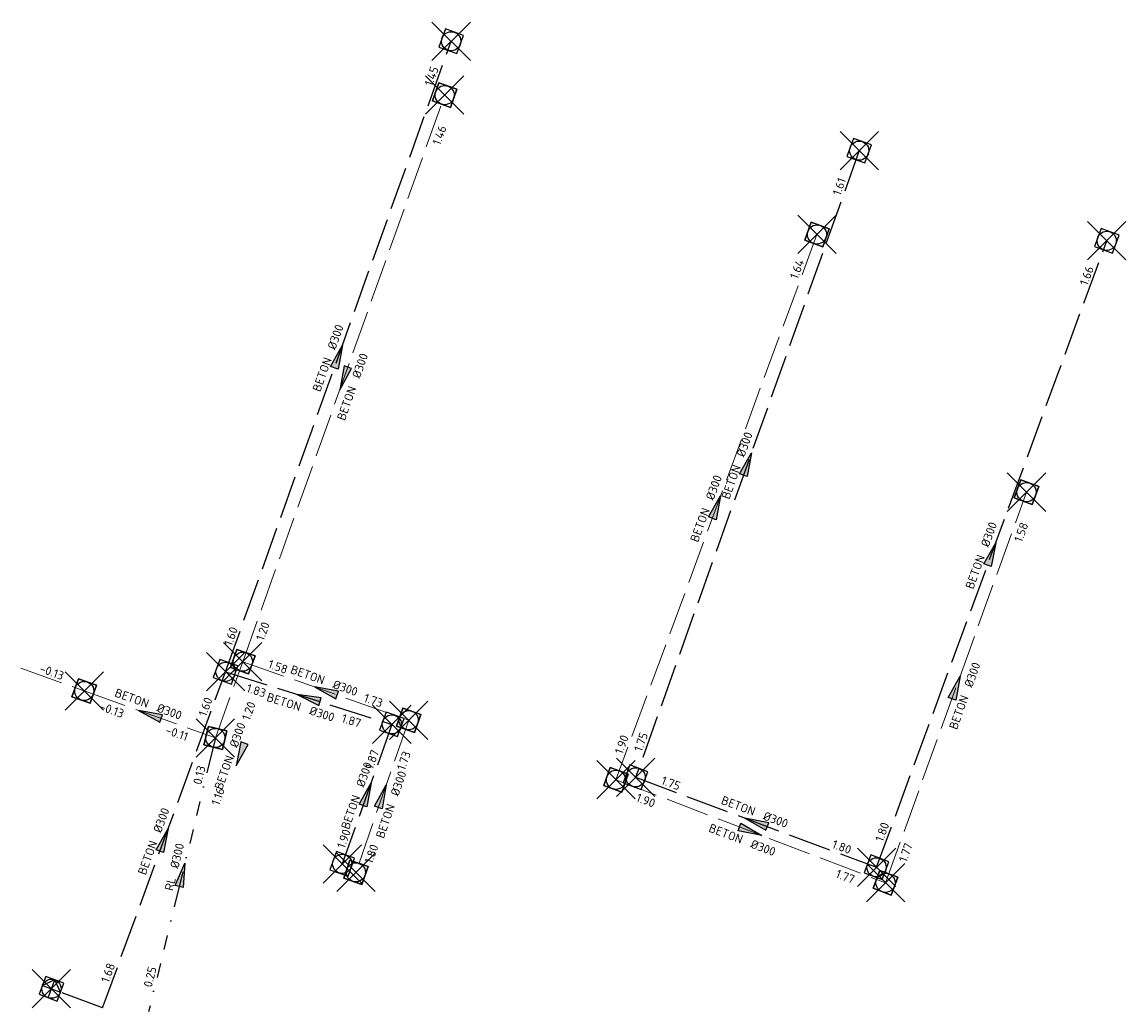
# Model space of a CAD drawing. Header units: metres. Extents: x 157108 to 159104, y 459683 to 461645.
# Tile 18 of 24: x 158677 to 158850, y 460974 to 461129. Entities that reach past the tile are written whole.
import ezdxf
from ezdxf.enums import TextEntityAlignment as Align

# ---------------------------------------------------------------- set-up
doc = ezdxf.new("R2010")
doc.units = ezdxf.units.M
doc.header["$LTSCALE"] = 0.75
doc.header["$PDMODE"] = 3
doc.header["$PDSIZE"] = 3
for name, pattern in [('RI-DWA_BETON-SO', [11.4, 9, -2.4]), ('RI-HWA_BETON-SO', [11.4, 9, -2.4]), ('RI-LINING-SO', [28.5, 7.5, -3, 0, -3, 3, -3, 3, -3, 0, -3])]:
    doc.linetypes.add(name, pattern=pattern)
doc.layers.get('0').update_dxf_attribs({"lineweight": 25})
doc.layers.get('defpoints').update_dxf_attribs({"lineweight": 25})
for name, color, linetype, lineweight in [('B-OI-RI-DWA_RIOOLLEIDING_BETON_300-G', 42, 'RI-DWA_BETON-SO', 18), ('B-OI-RI-DWA_RIOOLPUT_INSPECTIEPUT-S', 42, 'Continuous', 25), ('B-OI-RI-DWA_STROOMRICHTING-S', 42, 'Continuous', 25), ('B-OI-RI-HWA_RIOOLPUT_INSPECTIEPUT-S', 151, 'Continuous', 25), ('B-OI-RI-HWA_STROOMRICHTING-S', 151, 'Continuous', 25)]:
    doc.layers.add(name, color=color, linetype=linetype, lineweight=lineweight)
for name, color, linetype in [('B-OI-RI-DWA_RIOOLLEIDING_RL_300-G', 42, 'RI-LINING-SO'), ('B-OI-RI-HWA_RIOOLLEIDING_BETON_300-G', 151, 'RI-HWA_BETON-SO'), ('B-OI-RI-HWA_RIOOLLEIDING_BETON_400-G', 151, 'RI-HWA_BETON-SO'), ('B-OI-RI-HWA_RIOOLPUT_OVERSTORTPUT-S', 151, 'Continuous')]:
    doc.layers.add(name, color=color, linetype=linetype)
doc.layers.add('inspectieput', color=7, linetype='Continuous', plot=False)
doc.layers.add('uitlaatconstructie', color=7, linetype='Continuous', plot=False)
doc.layers.get('0').freeze()
doc.styles.add('NLCS-ISO', font='isocpeur.ttf')

# ---------------------------------------------------------------- blocks, each defined once
blk = doc.blocks.new('*U90')
at = {"ltscale": 0.1}
blk.add_hatch(color=256, dxfattribs=at).paths.add_polyline_path([(-2.5, 0), (2.5, -0.83), (2.5, 0.83)])
at = {"ltscale": 0.1, "flags": 128}
blk.add_lwpolyline([(-2.5, 0), (2.5, -0.83), (2.5, 0.83)], close=True, dxfattribs=at)
at = {"ltscale": 0.1, "style": 'NLCS-ISO'}
for tag, p in [('BOBL', (-17.48, 0)), ('MAT', (-1, 0.5))]:
    blk.add_attdef(tag, text='', height=1.8, dxfattribs=at).set_placement(p, align=Align.BOTTOM_RIGHT)
for tag, p in [('DIA', (1, 0.5)), ('BOBR', (16.54, 0))]:
    blk.add_attdef(tag, text='', height=1.8, dxfattribs=at).set_placement(p, align=Align.BOTTOM_LEFT)
at = {"layer": 'defpoints', "ltscale": 0.1, "style": 'NLCS-ISO', "flags": 1}
blk.add_attdef('JVA', text='', height=1.8, dxfattribs=at).set_placement((0, -1), align=Align.TOP_CENTER)
blk = doc.blocks.new('*U104')
at = {"ltscale": 0.1}
blk.add_hatch(color=256, dxfattribs=at).paths.add_polyline_path([(2.5, 0), (-2.5, -0.83), (-2.5, 0.83)])
at = {"ltscale": 0.1, "flags": 128}
blk.add_lwpolyline([(2.5, 0), (-2.5, -0.83), (-2.5, 0.83)], close=True, dxfattribs=at)
at = {"ltscale": 0.1, "style": 'NLCS-ISO'}
for tag, p in [('BOBL', (-60.51, 0)), ('MAT', (-1, 0.5))]:
    blk.add_attdef(tag, text='', height=1.8, dxfattribs=at).set_placement(p, align=Align.BOTTOM_RIGHT)
for tag, p in [('DIA', (1, 0.5)), ('BOBR', (59.56, -0.03))]:
    blk.add_attdef(tag, text='', height=1.8, dxfattribs=at).set_placement(p, align=Align.BOTTOM_LEFT)
at = {"layer": 'defpoints', "ltscale": 0.1, "style": 'NLCS-ISO', "flags": 1}
blk.add_attdef('JVA', text='', height=1.8, dxfattribs=at).set_placement((0, -1), align=Align.TOP_CENTER)
blk = doc.blocks.new('*U125')
at = {"ltscale": 0.1}
blk.add_hatch(color=256, dxfattribs=at).paths.add_polyline_path([(2.5, 0), (-2.5, -0.83), (-2.5, 0.83)])
at = {"ltscale": 0.1, "flags": 128}
blk.add_lwpolyline([(2.5, 0), (-2.5, -0.83), (-2.5, 0.83)], close=True, dxfattribs=at)
at = {"ltscale": 0.1, "style": 'NLCS-ISO'}
for tag, p in [('BOBL', (-8.39, 0)), ('MAT', (-1, 0.5))]:
    blk.add_attdef(tag, text='', height=1.8, dxfattribs=at).set_placement(p, align=Align.BOTTOM_RIGHT)
for tag, p in [('DIA', (1, 0.5)), ('BOBR', (5.16, 0))]:
    blk.add_attdef(tag, text='', height=1.8, dxfattribs=at).set_placement(p, align=Align.BOTTOM_LEFT)
at = {"layer": 'defpoints', "ltscale": 0.1, "style": 'NLCS-ISO', "flags": 1}
blk.add_attdef('JVA', text='', height=1.8, dxfattribs=at).set_placement((0, -1), align=Align.TOP_CENTER)
blk = doc.blocks.new('*U137')
at = {"ltscale": 0.1}
blk.add_hatch(color=256, dxfattribs=at).paths.add_polyline_path([(2.5, 0), (-2.5, -0.83), (-2.5, 0.83)])
at = {"ltscale": 0.1, "flags": 128}
blk.add_lwpolyline([(2.5, 0), (-2.5, -0.83), (-2.5, 0.83)], close=True, dxfattribs=at)
at = {"ltscale": 0.1, "style": 'NLCS-ISO'}
for tag, p in [('BOBL', (-51.29, 0)), ('MAT', (-1, 0.5))]:
    blk.add_attdef(tag, text='', height=1.8, dxfattribs=at).set_placement(p, align=Align.BOTTOM_RIGHT)
for tag, p in [('DIA', (1, 0.5)), ('BOBR', (50.34, -0.03))]:
    blk.add_attdef(tag, text='', height=1.8, dxfattribs=at).set_placement(p, align=Align.BOTTOM_LEFT)
at = {"layer": 'defpoints', "ltscale": 0.1, "style": 'NLCS-ISO', "flags": 1}
blk.add_attdef('JVA', text='', height=1.8, dxfattribs=at).set_placement((0, -1), align=Align.TOP_CENTER)
blk = doc.blocks.new('*U138')
at = {"ltscale": 0.1}
blk.add_hatch(color=256, dxfattribs=at).paths.add_polyline_path([(2.5, 0), (-2.5, -0.83), (-2.5, 0.83)])
at = {"ltscale": 0.1, "flags": 128}
blk.add_lwpolyline([(2.5, 0), (-2.5, -0.83), (-2.5, 0.83)], close=True, dxfattribs=at)
at = {"ltscale": 0.1, "style": 'NLCS-ISO'}
for tag, p in [('BOBL', (-20.75, -3.24)), ('MAT', (-1, -3.74))]:
    blk.add_attdef(tag, text='', height=1.8, dxfattribs=at).set_placement(p, align=Align.BOTTOM_RIGHT)
for tag, p in [('DIA', (1, -3.74)), ('BOBR', (19.81, -3.23))]:
    blk.add_attdef(tag, text='', height=1.8, dxfattribs=at).set_placement(p, align=Align.BOTTOM_LEFT)
at = {"layer": 'defpoints', "ltscale": 0.1, "style": 'NLCS-ISO', "flags": 1}
blk.add_attdef('JVA', text='', height=1.8, dxfattribs=at).set_placement((0, -1), align=Align.TOP_CENTER)
blk = doc.blocks.new('*U157')
at = {"ltscale": 0.1}
blk.add_hatch(color=256, dxfattribs=at).paths.add_polyline_path([(2.5, 0), (-2.5, -0.83), (-2.5, 0.83)])
at = {"ltscale": 0.1, "flags": 128}
blk.add_lwpolyline([(2.5, 0), (-2.5, -0.83), (-2.5, 0.83)], close=True, dxfattribs=at)
at = {"ltscale": 0.1, "style": 'NLCS-ISO'}
for tag, p in [('BOBL', (-33.97, -3.24)), ('MAT', (-1, -3.74))]:
    blk.add_attdef(tag, text='', height=1.8, dxfattribs=at).set_placement(p, align=Align.BOTTOM_RIGHT)
for tag, p in [('DIA', (1, -3.74)), ('BOBR', (33.02, -3.23))]:
    blk.add_attdef(tag, text='', height=1.8, dxfattribs=at).set_placement(p, align=Align.BOTTOM_LEFT)
at = {"layer": 'defpoints', "ltscale": 0.1, "style": 'NLCS-ISO', "flags": 1}
blk.add_attdef('JVA', text='', height=1.8, dxfattribs=at).set_placement((0, -1), align=Align.TOP_CENTER)
blk = doc.blocks.new('*U173')
at = {"ltscale": 0.1}
blk.add_hatch(color=256, dxfattribs=at).paths.add_polyline_path([(2.5, 0), (-2.5, -0.83), (-2.5, 0.83)])
at = {"ltscale": 0.1, "flags": 128}
blk.add_lwpolyline([(2.5, 0), (-2.5, -0.83), (-2.5, 0.83)], close=True, dxfattribs=at)
at = {"ltscale": 0.1, "style": 'NLCS-ISO'}
for tag, p in [('BOBL', (-60.06, 0)), ('MAT', (-1, 0.5))]:
    blk.add_attdef(tag, text='', height=1.8, dxfattribs=at).set_placement(p, align=Align.BOTTOM_RIGHT)
for tag, p in [('DIA', (1, 0.5)), ('BOBR', (59.11, -0.03))]:
    blk.add_attdef(tag, text='', height=1.8, dxfattribs=at).set_placement(p, align=Align.BOTTOM_LEFT)
at = {"layer": 'defpoints', "ltscale": 0.1, "style": 'NLCS-ISO', "flags": 1}
blk.add_attdef('JVA', text='', height=1.8, dxfattribs=at).set_placement((0, -1), align=Align.TOP_CENTER)
blk = doc.blocks.new('*U199')
at = {"ltscale": 0.1}
blk.add_hatch(color=256, dxfattribs=at).paths.add_polyline_path([(-2.5, 0), (2.5, -0.83), (2.5, 0.83)])
at = {"ltscale": 0.1, "flags": 128}
blk.add_lwpolyline([(-2.5, 0), (2.5, -0.83), (2.5, 0.83)], close=True, dxfattribs=at)
at = {"ltscale": 0.1, "style": 'NLCS-ISO'}
for tag, p in [('BOBL', (-53.39, -3.24)), ('MAT', (-1, -3.74))]:
    blk.add_attdef(tag, text='', height=1.8, dxfattribs=at).set_placement(p, align=Align.BOTTOM_RIGHT)
for tag, p in [('DIA', (1, -3.74)), ('BOBR', (52.44, -3.21))]:
    blk.add_attdef(tag, text='', height=1.8, dxfattribs=at).set_placement(p, align=Align.BOTTOM_LEFT)
at = {"layer": 'defpoints', "ltscale": 0.1, "style": 'NLCS-ISO', "flags": 1}
blk.add_attdef('JVA', text='', height=1.8, dxfattribs=at).set_placement((0, -1), align=Align.TOP_CENTER)
blk = doc.blocks.new('*U200')
at = {"ltscale": 0.1}
blk.add_hatch(color=256, dxfattribs=at).paths.add_polyline_path([(2.5, 0), (-2.5, -0.83), (-2.5, 0.83)])
at = {"ltscale": 0.1, "flags": 128}
blk.add_lwpolyline([(2.5, 0), (-2.5, -0.83), (-2.5, 0.83)], close=True, dxfattribs=at)
at = {"ltscale": 0.1, "style": 'NLCS-ISO'}
for tag, p in [('BOBL', (-20.08, 0)), ('MAT', (-1, 0.5))]:
    blk.add_attdef(tag, text='', height=1.8, dxfattribs=at).set_placement(p, align=Align.BOTTOM_RIGHT)
for tag, p in [('DIA', (1, 0.5)), ('BOBR', (19.13, -0.01))]:
    blk.add_attdef(tag, text='', height=1.8, dxfattribs=at).set_placement(p, align=Align.BOTTOM_LEFT)
at = {"layer": 'defpoints', "ltscale": 0.1, "style": 'NLCS-ISO', "flags": 1}
blk.add_attdef('JVA', text='', height=1.8, dxfattribs=at).set_placement((0, -1), align=Align.TOP_CENTER)
blk = doc.blocks.new('*U201')
at = {"ltscale": 0.1}
blk.add_hatch(color=256, dxfattribs=at).paths.add_polyline_path([(-2.5, 0), (2.5, -0.83), (2.5, 0.83)])
at = {"ltscale": 0.1, "flags": 128}
blk.add_lwpolyline([(-2.5, 0), (2.5, -0.83), (2.5, 0.83)], close=True, dxfattribs=at)
at = {"ltscale": 0.1, "style": 'NLCS-ISO'}
for tag, p in [('BOBL', (-8.85, -3.24)), ('MAT', (-1, -3.74))]:
    blk.add_attdef(tag, text='', height=1.8, dxfattribs=at).set_placement(p, align=Align.BOTTOM_RIGHT)
for tag, p in [('DIA', (1, -3.74)), ('BOBR', (7.9, -3.24))]:
    blk.add_attdef(tag, text='', height=1.8, dxfattribs=at).set_placement(p, align=Align.BOTTOM_LEFT)
at = {"layer": 'defpoints', "ltscale": 0.1, "style": 'NLCS-ISO', "flags": 1}
blk.add_attdef('JVA', text='', height=1.8, dxfattribs=at).set_placement((0, -1), align=Align.TOP_CENTER)
blk = doc.blocks.new('*U241')
at = {"ltscale": 0.1}
blk.add_hatch(color=256, dxfattribs=at).paths.add_polyline_path([(-2.5, 0), (2.5, -0.83), (2.5, 0.83)])
at = {"ltscale": 0.1, "flags": 128}
blk.add_lwpolyline([(-2.5, 0), (2.5, -0.83), (2.5, 0.83)], close=True, dxfattribs=at)
at = {"ltscale": 0.1, "style": 'NLCS-ISO'}
for tag, p in [('MAT', (-1, 0.5)), ('BOBL', (-5.19, -3.24))]:
    blk.add_attdef(tag, text='', height=1.8, dxfattribs=at).set_placement(p, align=Align.BOTTOM_RIGHT)
for tag, p in [('DIA', (1, 0.5)), ('BOBR', (4.24, -3.24))]:
    blk.add_attdef(tag, text='', height=1.8, dxfattribs=at).set_placement(p, align=Align.BOTTOM_LEFT)
at = {"layer": 'defpoints', "ltscale": 0.1, "style": 'NLCS-ISO', "flags": 1}
blk.add_attdef('JVA', text='', height=1.8, dxfattribs=at).set_placement((0, -1), align=Align.TOP_CENTER)
blk = doc.blocks.new('*U260')
at = {"ltscale": 0.1}
blk.add_hatch(color=256, dxfattribs=at).paths.add_polyline_path([(-2.5, 0), (2.5, -0.83), (2.5, 0.83)])
at = {"ltscale": 0.1, "flags": 128}
blk.add_lwpolyline([(-2.5, 0), (2.5, -0.83), (2.5, 0.83)], close=True, dxfattribs=at)
at = {"ltscale": 0.1, "style": 'NLCS-ISO'}
for tag, p in [('BOBL', (-9.01, 0)), ('MAT', (-1, 0.5))]:
    blk.add_attdef(tag, text='', height=1.8, dxfattribs=at).set_placement(p, align=Align.BOTTOM_RIGHT)
for tag, p in [('DIA', (1, 0.5)), ('BOBR', (8.06, 0))]:
    blk.add_attdef(tag, text='', height=1.8, dxfattribs=at).set_placement(p, align=Align.BOTTOM_LEFT)
at = {"layer": 'defpoints', "ltscale": 0.1, "style": 'NLCS-ISO', "flags": 1}
blk.add_attdef('JVA', text='', height=1.8, dxfattribs=at).set_placement((0, -1), align=Align.TOP_CENTER)
blk = doc.blocks.new('*U308')
at = {"ltscale": 0.1}
blk.add_hatch(color=256, dxfattribs=at).paths.add_polyline_path([(-2.5, 0), (2.5, -0.83), (2.5, 0.83)])
at = {"ltscale": 0.1, "flags": 128}
blk.add_lwpolyline([(-2.5, 0), (2.5, -0.83), (2.5, 0.83)], close=True, dxfattribs=at)
at = {"ltscale": 0.1, "style": 'NLCS-ISO'}
for tag, p in [('BOBL', (-7.98, 0)), ('MAT', (-1, 0.5))]:
    blk.add_attdef(tag, text='', height=1.8, dxfattribs=at).set_placement(p, align=Align.BOTTOM_RIGHT)
for tag, p in [('DIA', (1, 0.5)), ('BOBR', (7.22, 0))]:
    blk.add_attdef(tag, text='', height=1.8, dxfattribs=at).set_placement(p, align=Align.BOTTOM_LEFT)
at = {"layer": 'defpoints', "ltscale": 0.1, "style": 'NLCS-ISO', "flags": 1}
blk.add_attdef('JVA', text='', height=1.8, dxfattribs=at).set_placement((0, -1), align=Align.TOP_CENTER)
blk = doc.blocks.new('*U266')
at = {"ltscale": 0.1}
blk.add_hatch(color=256, dxfattribs=at).paths.add_polyline_path([(2.5, 0), (-2.5, -0.83), (-2.5, 0.83)])
at = {"ltscale": 0.1, "flags": 128}
blk.add_lwpolyline([(2.5, 0), (-2.5, -0.83), (-2.5, 0.83)], close=True, dxfattribs=at)
at = {"ltscale": 0.1, "style": 'NLCS-ISO'}
for tag, p in [('BOBL', (-27.99, 0)), ('MAT', (-1, 0.5))]:
    blk.add_attdef(tag, text='', height=1.8, dxfattribs=at).set_placement(p, align=Align.BOTTOM_RIGHT)
for tag, p in [('DIA', (1, 0.5)), ('BOBR', (27.04, -0.01))]:
    blk.add_attdef(tag, text='', height=1.8, dxfattribs=at).set_placement(p, align=Align.BOTTOM_LEFT)
at = {"layer": 'defpoints', "ltscale": 0.1, "style": 'NLCS-ISO', "flags": 1}
blk.add_attdef('JVA', text='', height=1.8, dxfattribs=at).set_placement((0, -1), align=Align.TOP_CENTER)
blk = doc.blocks.new('*U280')
at = {"ltscale": 0.1}
blk.add_hatch(color=256, dxfattribs=at).paths.add_polyline_path([(2.5, 0), (-2.5, -0.83), (-2.5, 0.83)])
at = {"ltscale": 0.1, "flags": 128}
blk.add_lwpolyline([(2.5, 0), (-2.5, -0.83), (-2.5, 0.83)], close=True, dxfattribs=at)
at = {"ltscale": 0.1, "style": 'NLCS-ISO'}
for tag, p in [('BOBL', (-10.09, -3.24)), ('MAT', (-1, -3.74))]:
    blk.add_attdef(tag, text='', height=1.8, dxfattribs=at).set_placement(p, align=Align.BOTTOM_RIGHT)
for tag, p in [('DIA', (1, -3.74)), ('BOBR', (6.51, -3.24))]:
    blk.add_attdef(tag, text='', height=1.8, dxfattribs=at).set_placement(p, align=Align.BOTTOM_LEFT)
at = {"layer": 'defpoints', "ltscale": 0.1, "style": 'NLCS-ISO', "flags": 1}
blk.add_attdef('JVA', text='', height=1.8, dxfattribs=at).set_placement((0, -1), align=Align.TOP_CENTER)
blk = doc.blocks.new('*U287')
at = {"ltscale": 0.1}
blk.add_hatch(color=256, dxfattribs=at).paths.add_polyline_path([(-2.5, 0), (2.5, -0.83), (2.5, 0.83)])
at = {"ltscale": 0.1, "flags": 128}
blk.add_lwpolyline([(-2.5, 0), (2.5, -0.83), (2.5, 0.83)], close=True, dxfattribs=at)
at = {"ltscale": 0.1, "style": 'NLCS-ISO'}
for tag, p in [('BOBL', (-60.4, 0)), ('MAT', (-1, 0.5))]:
    blk.add_attdef(tag, text='', height=1.8, dxfattribs=at).set_placement(p, align=Align.BOTTOM_RIGHT)
for tag, p in [('DIA', (1, 0.5)), ('BOBR', (59.46, -0.03))]:
    blk.add_attdef(tag, text='', height=1.8, dxfattribs=at).set_placement(p, align=Align.BOTTOM_LEFT)
at = {"layer": 'defpoints', "ltscale": 0.1, "style": 'NLCS-ISO', "flags": 1}
blk.add_attdef('JVA', text='', height=1.8, dxfattribs=at).set_placement((0, -1), align=Align.TOP_CENTER)
blk = doc.blocks.new('*U291')
at = {"ltscale": 0.1}
blk.add_hatch(color=256, dxfattribs=at).paths.add_polyline_path([(2.5, 0), (-2.5, -0.83), (-2.5, 0.83)])
at = {"ltscale": 0.1, "flags": 128}
blk.add_lwpolyline([(2.5, 0), (-2.5, -0.83), (-2.5, 0.83)], close=True, dxfattribs=at)
at = {"ltscale": 0.1, "style": 'NLCS-ISO'}
for tag, p in [('BOBL', (-60.27, 0)), ('MAT', (-1, 0.5))]:
    blk.add_attdef(tag, text='', height=1.8, dxfattribs=at).set_placement(p, align=Align.BOTTOM_RIGHT)
for tag, p in [('DIA', (1, 0.5)), ('BOBR', (59.32, -0.03))]:
    blk.add_attdef(tag, text='', height=1.8, dxfattribs=at).set_placement(p, align=Align.BOTTOM_LEFT)
at = {"layer": 'defpoints', "ltscale": 0.1, "style": 'NLCS-ISO', "flags": 1}
blk.add_attdef('JVA', text='', height=1.8, dxfattribs=at).set_placement((0, -1), align=Align.TOP_CENTER)
blk = doc.blocks.new('B-SRI-PUT_HWA-SO')
at = {"lineweight": -3, "flags": 128}
blk.add_lwpolyline([(-2, -2), (2, -2), (2, 2), (-2, 2)], close=True, dxfattribs=at)
at = {"lineweight": -3}
blk.add_circle((0, 0), 2, dxfattribs=at)
blk = doc.blocks.new('B-SRI-PUT_DWA-SO')
at = {"flags": 128}
blk.add_lwpolyline([(-2, 2), (2, 2), (2, -2), (-2, -2)], close=True, dxfattribs=at)
at = {"lineweight": -3, "flags": 128}
blk.add_lwpolyline([(2, -2), (2, 2), (-2, 2), (-2, -2)], close=True, dxfattribs=at)
at = {"lineweight": -3}
blk.add_circle((0, 0), 2, dxfattribs=at)
blk = doc.blocks.new('B-SRI-PUT_OVERSTORT-SO')
for p, q in [((0, 2), (-2, 0)), ((-2, 0), (2, 0)), ((0, -2), (0, 2)), ((2, 0), (0, 2))]:
    blk.add_line(p, q)
blk.add_lwpolyline([(-2, -2), (2, -2), (2, 2), (-2, 2)], close=True)
blk.add_circle((0, 0), 2)

msp = doc.modelspace()

# ---------------------------------------------------------------- linework, layer by layer
at = {"layer": 'B-OI-RI-DWA_RIOOLLEIDING_BETON_300-G'}
for p, q in [((158711.61, 461028.5), (158743.19, 461117.13)), ((158801.42, 461095.34), (158769.98, 461010.02)), ((158588.43, 461059.46), (158686.81, 461023.92)), ((158812.14, 460993.91), (158834.19, 461055.02)), ((158707.32, 461016.57), (158711.61, 461028.5)), ((158711.61, 461028.5), (158737.56, 461019.34)), ((158686.81, 461023.92), (158707.32, 461016.57)), ((158737.56, 461019.34), (158729.3, 460995.54)), ((158769.98, 461010.02), (158812.14, 460993.91))]:
    msp.add_line(p, q, dxfattribs=at)
at = {"layer": 'B-OI-RI-DWA_RIOOLLEIDING_RL_300-G'}
msp.add_line((158707.32, 461016.57), (158696.87, 460973.71), dxfattribs=at)
at = {"layer": 'B-OI-RI-HWA_RIOOLLEIDING_BETON_300-G'}
for p, q in [((158708.91, 461026.92), (158744.2, 461125.56)), ((158808.02, 461108.45), (158773.05, 461010.41)), ((158810.74, 460996.33), (158846.74, 461094.34)), ((158689.67, 460974.34), (158708.91, 461026.92)), ((158708.91, 461026.92), (158734.92, 461018.69)), ((158734.92, 461018.69), (158727.16, 460996.87)), ((158773.05, 461010.41), (158810.74, 460996.33))]:
    msp.add_line(p, q, dxfattribs=at)
at = {"layer": 'B-OI-RI-HWA_RIOOLLEIDING_BETON_400-G'}
msp.add_line((158689.67, 460974.34), (158681.68, 460977.34), dxfattribs=at)
at = {"layer": 'inspectieput'}
for p in [(158744.2, 461125.56), (158743.19, 461117.13), (158808.02, 461108.45), (158801.42, 461095.34), (158846.74, 461094.34), (158834.19, 461055.02), (158711.61, 461028.5), (158708.91, 461026.92), (158686.81, 461023.92), (158737.56, 461019.34), (158734.92, 461018.69), (158707.32, 461016.57), (158773.05, 461010.41), (158769.98, 461010.02), (158727.16, 460996.87), (158729.3, 460995.54), (158810.74, 460996.33), (158812.14, 460993.91)]:
    msp.add_point(p, dxfattribs=at)
at = {"layer": 'uitlaatconstructie'}
msp.add_point((158681.68, 460977.34), dxfattribs=at)

# ---------------------------------------------------------------- block references
at = {"layer": 'B-OI-RI-DWA_RIOOLPUT_INSPECTIEPUT-S', "xscale": 0.75, "yscale": 0.75, "zscale": 0.75}
for p, rotation in [((158743.19, 461117.13), 250.384517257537), ((158801.42, 461095.34), 249.7689482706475), ((158834.19, 461055.02), 250.1616540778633), ((158711.61, 461028.5), 70.384517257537), ((158686.81, 461023.92), 340.29098657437), ((158737.56, 461019.34), 160.5662017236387), ((158707.32, 461016.57), 256.2922696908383), ((158769.98, 461010.02), 69.76894827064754), ((158729.3, 460995.54), 70.86889992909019), ((158812.14, 460993.91), 159.0976419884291)]:
    msp.add_blockref('B-SRI-PUT_DWA-SO', p, dxfattribs=dict(at, rotation=rotation))
at = {"layer": 'B-OI-RI-DWA_STROOMRICHTING-S', "xscale": 0.75, "yscale": 0.75, "zscale": 0.75}
for name, p, rotation, values in [('*U199', (158727.4, 461072.81), 70.384517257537, {'MAT': 'BETON', 'DIA': '%%c300', 'BOBL': '1.20', 'BOBR': '1.46'}), ('*U137', (158785.7, 461052.68), 69.76894827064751, {'MAT': 'BETON', 'DIA': '%%c300', 'BOBL': '1.90', 'BOBR': '1.64'}), ('*U287', (158637.62, 461041.69), 340.1370153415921, {'MAT': 'BETON', 'DIA': '%%c300', 'BOBL': '-0.29', 'BOBR': '-0.13'}), ('*U157', (158823.17, 461024.47), 70.16165407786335, {'MAT': 'BETON', 'DIA': '%%c300', 'BOBL': '1.77', 'BOBR': '1.58'}), ('*U260', (158724.58, 461023.92), 340.5662017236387, {'MAT': 'BETON', 'DIA': '%%c300', 'BOBL': '1.58', 'BOBR': '1.73'}), ('*U241', (158697.07, 461020.25), 340.29098657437, {'MAT': 'BETON', 'DIA': '%%c300', 'BOBL': '-0.13', 'BOBR': '-0.11'}), ('*U308', (158711.23, 461013.97), 70.24945324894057, {'MAT': 'BETON', 'DIA': '%%c300', 'BOBL': '1.16', 'BOBR': '1.20'}), ('*U280', (158733.43, 461007.44), 70.86889992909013, {'MAT': 'BETON', 'DIA': '%%c300', 'BOBL': '1.80', 'BOBR': '1.73'}), ('*U200', (158702.1, 460995.14), 76.29226969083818, {'MAT': 'RL', 'DIA': '%%c300', 'BOBL': '0.25', 'BOBR': '0.13'}), ('*U138', (158791.06, 461001.97), 339.0976419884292, {'MAT': 'BETON', 'DIA': '%%c300', 'BOBL': '1.90', 'BOBR': '1.77'})]:
    msp.add_blockref(name, p, dxfattribs=dict(at, rotation=rotation)).add_auto_attribs(values)
at = {"layer": 'B-OI-RI-HWA_RIOOLPUT_INSPECTIEPUT-S', "xscale": 0.75, "yscale": 0.75, "zscale": 0.75}
for p, rotation in [((158744.2, 461125.56), 250.3125153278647), ((158808.02, 461108.45), 250.3703907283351), ((158846.74, 461094.34), 249.8295042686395), ((158708.91, 461026.92), 70.31251532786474), ((158734.92, 461018.69), 250.4313807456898), ((158773.05, 461010.41), 339.5189675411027), ((158727.16, 460996.87), 70.43138074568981), ((158810.74, 460996.33), 159.5189675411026)]:
    msp.add_blockref('B-SRI-PUT_HWA-SO', p, dxfattribs=dict(at, rotation=rotation))
at = {"layer": 'B-OI-RI-HWA_RIOOLPUT_OVERSTORTPUT-S', "xscale": 0.75, "yscale": 0.75, "zscale": 0.75, "rotation": 339.4022897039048}
msp.add_blockref('B-SRI-PUT_OVERSTORT-SO', (158681.68, 460977.34), dxfattribs=at)
at = {"layer": 'B-OI-RI-HWA_STROOMRICHTING-S', "xscale": 0.75, "yscale": 0.75, "zscale": 0.75}
for name, p, rotation, values in [('*U104', (158726.56, 461076.24), 70.31251532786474, {'MAT': 'BETON', 'DIA': '%%c300', 'BOBL': '1.60', 'BOBR': '1.45'}), ('*U173', (158790.54, 461059.43), 70.37039072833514, {'MAT': 'BETON', 'DIA': '%%c300', 'BOBL': '1.75', 'BOBR': '1.61'}), ('*U291', (158828.74, 461045.34), 69.82950426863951, {'MAT': 'BETON', 'DIA': '%%c300', 'BOBL': '1.80', 'BOBR': '1.66'}), ('*U201', (158721.91, 461022.8), 342.443124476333, {'MAT': 'BETON', 'DIA': '%%c300', 'BOBL': '1.83', 'BOBR': '1.87'}), ('*U266', (158699.29, 461000.63), 69.89684563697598, {'MAT': 'BETON', 'DIA': '%%c300', 'BOBL': '1.68', 'BOBR': '1.60'}), ('*U125', (158731.04, 461007.78), 70.43138074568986, {'MAT': 'BETON', 'DIA': '%%c300', 'BOBL': '1.90', 'BOBR': '1.87'}), ('*U90', (158791.89, 461003.37), 339.5189675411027, {'MAT': 'BETON', 'DIA': '%%c300', 'BOBL': '1.75', 'BOBR': '1.80'})]:
    msp.add_blockref(name, p, dxfattribs=dict(at, rotation=rotation)).add_auto_attribs(values)

doc.saveas('drawing.dxf')
